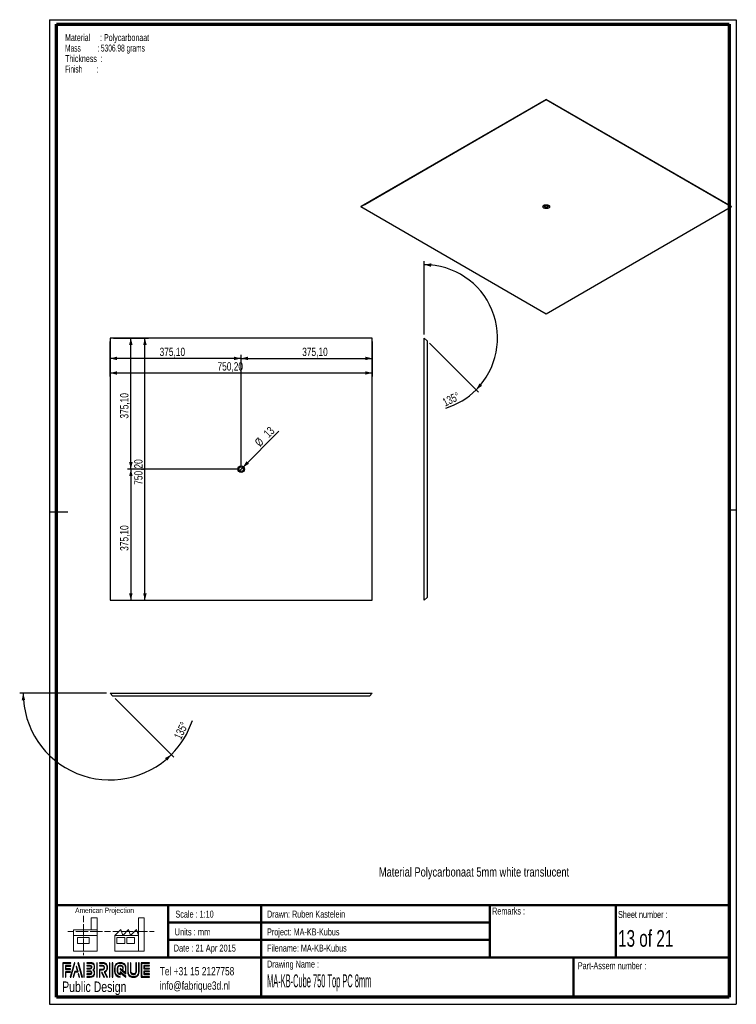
# Paper-space layout 'MA-KB-Cube top' of a CAD drawing. Header units: millimetres. Extents: x -2 to 203, y 7 to 289.
import ezdxf

# ---------------------------------------------------------------- set-up
doc = ezdxf.new("R2010")
doc.units = ezdxf.units.MM
for name, color, linetype in [('FORMAT', 7, 'Continuous'), ('LAYER1', 7, 'Continuous'), ('LAYER2', 7, 'Continuous'), ('LOGO', 7, 'Continuous')]:
    doc.layers.add(name, color=color, linetype=linetype)
doc.styles.add('SLDTEXTSTYLE0', font='TXT', dxfattribs={"width": 0.7})
doc.styles.add('SLDTEXTSTYLE1', font='TXT', dxfattribs={"width": 0.75})
doc.styles.add('SLDTEXTSTYLE12', font='TXT', dxfattribs={"width": 0.6875})
doc.styles.add('SLDTEXTSTYLE16', font='TXT', dxfattribs={"width": 0.56375})
doc.styles.add('SLDTEXTSTYLE3', font='TXT', dxfattribs={"width": 0.694444})
doc.styles.add('SLDTEXTSTYLE4', font='TXT', dxfattribs={"width": 0.37675})
doc.styles.add('SLDTEXTSTYLE7', font='TXT', dxfattribs={"width": 0.605})
doc.styles.add('SLDTEXTSTYLE8', font='TXT', dxfattribs={"width": 0.549})
doc.dimstyles.new('SLDDIMSTYLE11', dxfattribs={"dimtxt": 2.38125, "dimasz": 2, "dimexe": 0, "dimexo": 0.0625, "dimgap": 0.595313, "dimtad": 1, "dimdec": 4, "dimlfac": 10, "dimzin": 12, "dimdsep": 46, "dimtxsty": 'SLDTEXTSTYLE1', "dimsah": 1, "dimcen": 0.09, "dimazin": 3, "dimtfac": 1, "dimtofl": 0, "dimtmove": 0, "dimatfit": 3, "dimfxl": 1, "dimfrac": 2, "dimtolj": 1, "dimtzin": 12, "dimarcsym": 0})
doc.dimstyles.new('SLDDIMSTYLE12', dxfattribs={"dimtxt": 2.38125, "dimasz": 2, "dimexe": 0, "dimexo": 0.0625, "dimgap": 0.595313, "dimtad": 1, "dimlfac": 10, "dimrnd": 1e-09, "dimzin": 12, "dimdsep": 46, "dimtxsty": 'SLDTEXTSTYLE1', "dimsah": 1, "dimcen": 0.09, "dimadec": 0, "dimazin": 3, "dimtfac": 1, "dimtofl": 0, "dimtmove": 0, "dimatfit": 3, "dimfxl": 1, "dimfrac": 2, "dimtolj": 1, "dimtzin": 12, "dimarcsym": 0})
doc.dimstyles.new('SLDDIMSTYLE13', dxfattribs={"dimtxt": 2.38125, "dimasz": 2, "dimexe": 0, "dimexo": 0.0625, "dimgap": 0.595313, "dimtad": 1, "dimlfac": 10, "dimrnd": 1e-09, "dimzin": 12, "dimdsep": 46, "dimtxsty": 'SLDTEXTSTYLE1', "dimblk1": 'NONE', "dimsah": 1, "dimcen": 0, "dimadec": 0, "dimazin": 3, "dimtfac": 1, "dimtmove": 0, "dimatfit": 3, "dimldrblk": 'NONE', "dimfxl": 1, "dimfrac": 2, "dimtolj": 1, "dimtzin": 12, "dimarcsym": 0})

# ---------------------------------------------------------------- blocks, each defined once
blk = doc.blocks.new('SW_NOTE_0_103')
at = {"layer": 'FORMAT', "color": 0, "char_height": 2, "attachment_point": 1}
for s, insert, style in [('Material     : Polycarbonaat', (0, 2.58), 'SLDTEXTSTYLE7'), ('Mass         : 5306.98 grams', (0, -0.42), 'SLDTEXTSTYLE16'), ('Thickness  :', (0, -3.42), 'SLDTEXTSTYLE7'), ('Finish        :', (0, -6.42), 'SLDTEXTSTYLE8')]:
    blk.add_mtext(s, dxfattribs=dict(at, insert=insert, style=style))
blk = doc.blocks.new('_D_24')
at = {"layer": 'LOGO'}
for p, q in [((23.18, 96.38), (-1.65, 96.38)), ((25.7, 94.86), (42.44, 78.12))]:
    blk.add_line(p, q, dxfattribs=at)
for start, end in [(180, 315), (315, 341.7276)]:
    blk.add_arc((24.18, 96.38), 24.83, start, end, dxfattribs=at)
for points in [[(-0.65, 96.38), (-1.07, 94.36), (-0.07, 94.4)], [(41.74, 78.82), (39.93, 77.83), (40.61, 77.1)]]:
    blk.add_solid(points, dxfattribs=at)
at = {"layer": 'LOGO', "insert": (42.35, 83.97), "char_height": 2.381, "attachment_point": 1, "rotation": 64.2149, "style": 'SLDTEXTSTYLE1'}
blk.add_mtext('135°', dxfattribs=at)
blk = doc.blocks.new('_D_25')
at = {"layer": 'LOGO'}
for p, q in [((24.18, 196.97), (24.18, 186.97)), ((99.2, 196.97), (99.2, 186.97)), ((24.18, 187.97), (99.2, 187.97))]:
    blk.add_line(p, q, dxfattribs=at)
for points in [[(24.18, 187.97), (26.18, 187.47), (26.18, 188.47)], [(99.2, 187.97), (97.2, 188.47), (97.2, 187.47)]]:
    blk.add_solid(points, dxfattribs=at)
at = {"layer": 'LOGO', "insert": (54.94, 191.04), "char_height": 2.381, "attachment_point": 1, "style": 'SLDTEXTSTYLE1'}
blk.add_mtext('750,20', dxfattribs=at)
blk = doc.blocks.new('_D_26')
at = {"layer": 'LOGO'}
for p, q in [((25.18, 197.97), (35.18, 197.97)), ((34.18, 122.95), (34.18, 197.97)), ((25.18, 122.95), (35.18, 122.95))]:
    blk.add_line(p, q, dxfattribs=at)
for points in [[(34.18, 197.97), (33.68, 195.97), (34.68, 195.97)], [(34.18, 122.95), (34.68, 124.95), (33.68, 124.95)]]:
    blk.add_solid(points, dxfattribs=at)
at = {"layer": 'LOGO', "insert": (31.11, 155.98), "char_height": 2.381, "attachment_point": 1, "rotation": 90, "style": 'SLDTEXTSTYLE1'}
blk.add_mtext('750,20', dxfattribs=at)
blk = doc.blocks.new('_D_27')
at = {"layer": 'LOGO'}
for q in [(72.53, 171.3), (61.23, 160)]:
    blk.add_line((62.15, 160.92), q, dxfattribs=at)
blk.add_solid([(62.15, 160.92), (63.92, 161.98), (63.21, 162.69)], dxfattribs=at)
at = {"layer": 'LOGO', "char_height": 2.381, "attachment_point": 1, "rotation": 45, "style": 'SLDTEXTSTYLE1'}
for s, insert in [('13', (67.89, 170.97)), ('%%c', (65.35, 168.42))]:
    blk.add_mtext(s, dxfattribs=dict(at, insert=insert))
blk = doc.blocks.new('_None')
blk = doc.blocks.new('_D_28')
at = {"layer": 'LOGO'}
for p, q in [((61.69, 192.13), (24.18, 192.13)), ((61.69, 161.46), (61.69, 193.13))]:
    blk.add_line(p, q, dxfattribs=at)
for points in [[(24.18, 192.13), (26.18, 191.63), (26.18, 192.63)], [(61.69, 192.13), (59.69, 192.63), (59.69, 191.63)]]:
    blk.add_solid(points, dxfattribs=at)
at = {"layer": 'LOGO', "insert": (38.37, 195.2), "char_height": 2.381, "attachment_point": 1, "style": 'SLDTEXTSTYLE1'}
blk.add_mtext('375,10', dxfattribs=at)
blk = doc.blocks.new('_D_29')
at = {"layer": 'LOGO'}
for p, q in [((61.69, 161.46), (61.69, 193.13)), ((61.69, 192.13), (99.2, 192.13))]:
    blk.add_line(p, q, dxfattribs=at)
for points in [[(61.69, 192.13), (63.69, 191.63), (63.69, 192.63)], [(99.2, 192.13), (97.2, 192.63), (97.2, 191.63)]]:
    blk.add_solid(points, dxfattribs=at)
at = {"layer": 'LOGO', "insert": (79.17, 195.2), "char_height": 2.381, "attachment_point": 1, "style": 'SLDTEXTSTYLE1'}
blk.add_mtext('375,10', dxfattribs=at)
blk = doc.blocks.new('_D_30')
at = {"layer": 'LOGO'}
for p, q in [((30.15, 160.46), (30.15, 197.97)), ((60.69, 160.46), (29.15, 160.46))]:
    blk.add_line(p, q, dxfattribs=at)
for points in [[(30.15, 197.97), (29.65, 195.97), (30.65, 195.97)], [(30.15, 160.46), (30.65, 162.46), (29.65, 162.46)]]:
    blk.add_solid(points, dxfattribs=at)
at = {"layer": 'LOGO', "insert": (27.08, 174.92), "char_height": 2.381, "attachment_point": 1, "rotation": 90, "style": 'SLDTEXTSTYLE1'}
blk.add_mtext('375,10', dxfattribs=at)
blk = doc.blocks.new('_D_31')
at = {"layer": 'LOGO'}
for p, q in [((60.69, 160.46), (29.15, 160.46)), ((30.15, 160.46), (30.15, 122.95))]:
    blk.add_line(p, q, dxfattribs=at)
for points in [[(30.15, 160.46), (29.65, 158.46), (30.65, 158.46)], [(30.15, 122.95), (30.65, 124.95), (29.65, 124.95)]]:
    blk.add_solid(points, dxfattribs=at)
at = {"layer": 'LOGO', "insert": (27.08, 137.09), "char_height": 2.381, "attachment_point": 1, "rotation": 90, "style": 'SLDTEXTSTYLE1'}
blk.add_mtext('375,10', dxfattribs=at)
blk = doc.blocks.new('_D_32')
at = {"layer": 'LOGO'}
for p, q in [((114.08, 198.97), (114.08, 219.94)), ((115.59, 196.45), (129.61, 182.44))]:
    blk.add_line(p, q, dxfattribs=at)
for start, end in [(315, 90), (287.2505, 315)]:
    blk.add_arc((114.08, 197.97), 20.97, start, end, dxfattribs=at)
for points in [[(114.08, 218.94), (116.05, 218.34), (116.1, 219.34)], [(128.9, 183.15), (130.62, 184.29), (129.88, 184.96)]]:
    blk.add_solid(points, dxfattribs=at)
at = {"layer": 'LOGO', "insert": (119.02, 180.46), "char_height": 2.381, "attachment_point": 1, "rotation": 26.1258, "style": 'SLDTEXTSTYLE1'}
blk.add_mtext('135°', dxfattribs=at)

psp = doc.layouts.new('MA-KB-Cube top')

# ---------------------------------------------------------------- hatches: boundary and pattern name
at = {"layer": 'LOGO'}
for points in [[(10.688553, 15.133599), (10.826724, 15.133599), (10.826724, 19.119124), (13.024687, 19.119124), (13.024687, 19.256857), (10.688553, 19.256857)], [(11.587847, 17.506923), (11.587847, 18.3377), (13.024687, 18.3377), (13.024687, 18.475959), (11.449763, 18.475959), (11.449763, 17.368664), (12.888616, 17.368664), (12.888616, 17.506923)], [(14.154558, 19.279632), (14.011661, 19.279632), (12.831912, 15.156374), (12.974459, 15.156374)], [(13.789835, 15.156374), (14.201636, 16.667594), (15.036088, 16.667594), (14.641001, 18.163062), (14.493379, 18.163062), (14.857052, 16.805852), (14.095929, 16.805852), (13.649563, 15.156374)], [(16.316293, 15.156374), (15.136194, 19.279632), (14.989185, 19.279632), (16.171471, 15.156374)], [(16.817524, 15.156374), (16.817524, 19.279632), (16.679178, 19.279632), (16.679178, 15.156374)], [(20.520932, 15.156374), (20.520932, 19.279632), (20.382673, 19.279632), (20.382673, 15.156374)], [(24.168598, 15.156374), (24.168598, 19.279632), (24.030601, 19.279632), (24.030601, 15.156374)], [(24.953084, 15.156374), (24.953084, 19.279632), (24.815176, 19.279632), (24.815176, 15.156374)], [(34.030816, 17.678107), (34.030816, 18.360475), (35.461793, 18.360475), (35.461793, 18.498733), (33.892207, 18.498733), (33.892207, 17.539673), (35.461793, 17.539673), (35.461793, 17.678107)], [(11.587847, 15.133599), (11.587847, 16.58759), (12.888616, 16.58759), (12.888616, 16.725324), (11.449763, 16.725324), (11.449763, 15.133599)], [(15.487879, 15.156374), (15.214774, 16.143611), (15.067065, 16.143611), (15.347782, 15.156374)], [(22.569522, 15.156374), (21.910956, 16.498533), (21.757121, 16.498533), (22.415775, 15.156374)], [(35.461793, 15.938323), (35.461793, 16.076757), (34.030816, 16.076757), (34.030816, 16.759124), (35.461793, 16.759124), (35.461793, 16.897208), (33.892207, 16.897208), (33.892207, 15.938323)]]:
    psp.add_hatch(color=7, dxfattribs=at).paths.add_polyline_path(points, flags=0)
h = psp.add_hatch(color=7, dxfattribs=at)
edge = h.paths.add_edge_path(flags=0)
edge.add_line((17.530169, 15.928872), (18.483366, 15.928872))
edge.add_spline(control_points=[(18.483366, 15.928872), (18.752533, 15.928872), (18.971209, 16.148161), (18.971209, 16.418028), (18.971209, 16.68807), (18.757083, 16.899658), (18.483366, 16.899658), (18.483191, 16.899658), (17.529994, 16.897733)], knot_values=[0, 0, 0, 0, 1, 2, 3, 4, 5, 6, 6, 6, 6], weights=[1, 1, 1, 1, 1, 1, 1, 1, 1], degree=3, periodic=0)
edge.add_line((17.529994, 16.897733), (17.530169, 16.759649))
edge.add_line((17.530169, 16.759649), (18.483366, 16.761575))
edge.add_spline(control_points=[(18.483366, 16.761575), (18.679466, 16.761575), (18.833213, 16.61054), (18.833213, 16.418028), (18.833213, 16.224291), (18.676316, 16.066606), (18.483366, 16.066606)], knot_values=[0, 0, 0, 0, 1, 2, 3, 4, 4, 4, 4], weights=[1, 1, 1, 1, 1, 1, 1], degree=3, periodic=0)
edge.add_line((18.483366, 16.066606), (17.530169, 16.066606))
edge.add_line((17.530169, 16.066606), (17.530169, 15.928872))
h = psp.add_hatch(color=7, dxfattribs=at)
edge = h.paths.add_edge_path(flags=0)
edge.add_line((17.530169, 15.156374), (18.537182, 15.156374))
edge.add_spline(control_points=[(18.537182, 15.156374), (19.231363, 15.156374), (19.795686, 15.722535), (19.795686, 16.418028), (19.795686, 16.711171), (19.681229, 16.992589), (19.478741, 17.221503), (19.681229, 17.449893), (19.795686, 17.731485), (19.795686, 18.024804), (19.795686, 18.719597), (19.231363, 19.284883), (18.537182, 19.284883)], knot_values=[0, 0, 0, 0, 1, 2, 3, 4, 5, 6, 7, 8, 9, 10, 10, 10, 10], weights=[1, 1, 1, 1, 1, 1, 1, 1, 1, 1, 1, 1, 1], degree=3, periodic=0)
edge.add_line((18.537182, 19.284883), (17.530169, 19.284883))
edge.add_line((17.530169, 19.284883), (17.530169, 19.146799))
edge.add_line((17.530169, 19.146799), (18.537182, 19.146799))
edge.add_spline(control_points=[(18.537182, 19.146799), (19.155058, 19.146799), (19.65769, 18.643468), (19.65769, 18.024804), (19.65769, 17.747586), (19.54507, 17.479295), (19.341008, 17.269281)], knot_values=[0, 0, 0, 0, 1, 2, 3, 4, 4, 4, 4], weights=[1, 1, 1, 1, 1, 1, 1], degree=3, periodic=0)
edge.add_line((19.341008, 17.269281), (19.294105, 17.221503))
edge.add_line((19.294105, 17.221503), (19.341008, 17.173025))
edge.add_spline(control_points=[(19.341008, 17.173025), (19.54507, 16.963187), (19.65769, 16.694895), (19.65769, 16.418028), (19.65769, 15.798489), (19.155058, 15.294633), (18.537182, 15.294633)], knot_values=[0, 0, 0, 0, 1, 2, 3, 4, 4, 4, 4], weights=[1, 1, 1, 1, 1, 1, 1], degree=3, periodic=0)
edge.add_line((18.537182, 15.294633), (17.530169, 15.294633))
edge.add_line((17.530169, 15.294633), (17.530169, 15.156374))
h = psp.add_hatch(color=7, dxfattribs=at)
edge = h.paths.add_edge_path(flags=0)
edge.add_line((17.530169, 17.539323), (18.53517, 17.539323))
edge.add_spline(control_points=[(18.53517, 17.539323), (18.787623, 17.57065), (18.971209, 17.779088), (18.971209, 18.024279), (18.971209, 18.294146), (18.757083, 18.506084), (18.483366, 18.506084)], knot_values=[0, 0, 0, 0, 1, 2, 3, 4, 4, 4, 4], weights=[1, 1, 1, 1, 1, 1, 1], degree=3, periodic=0)
edge.add_line((18.483366, 18.506084), (17.530169, 18.506084))
edge.add_line((17.530169, 18.506084), (17.530169, 18.367825))
edge.add_line((17.530169, 18.367825), (18.483366, 18.367825))
edge.add_spline(control_points=[(18.483366, 18.367825), (18.679466, 18.367825), (18.833213, 18.216966), (18.833213, 18.024279), (18.833213, 17.848568), (18.70143, 17.699108), (18.526069, 17.676707)], knot_values=[0, 0, 0, 0, 1, 2, 3, 4, 4, 4, 4], weights=[1, 1, 1, 1, 1, 1, 1], degree=3, periodic=0)
edge.add_line((18.526069, 17.676707), (17.530169, 17.677232))
edge.add_line((17.530169, 17.677232), (17.530169, 17.539323))
h = psp.add_hatch(color=7, dxfattribs=at)
edge = h.paths.add_edge_path(flags=0)
edge.add_line((23.29083, 15.156374), (23.444315, 15.156374))
edge.add_line((23.444315, 15.156374), (22.719769, 16.631716))
edge.add_spline(control_points=[(22.719769, 16.631716), (23.175498, 16.874982), (23.471091, 17.349086), (23.471091, 17.869569), (23.471091, 18.646968), (22.839652, 19.279632), (22.063653, 19.279632)], knot_values=[0, 0, 0, 0, 1, 2, 3, 4, 4, 4, 4], weights=[1, 1, 1, 1, 1, 1, 1], degree=3, periodic=0)
edge.add_line((22.063653, 19.279632), (21.167072, 19.279632))
edge.add_line((21.167072, 19.279632), (21.167072, 19.141899))
edge.add_line((21.167072, 19.141899), (22.063653, 19.141899))
edge.add_spline(control_points=[(22.063653, 19.141899), (22.763697, 19.141899), (23.333183, 18.571013), (23.333183, 17.869569), (23.333183, 17.378313), (23.04634, 16.926085), (22.601637, 16.717647)], knot_values=[0, 0, 0, 0, 1, 2, 3, 4, 4, 4, 4], weights=[1, 1, 1, 1, 1, 1, 1], degree=3, periodic=0)
edge.add_line((22.601637, 16.717647), (22.53802, 16.687895))
edge.add_line((22.53802, 16.687895), (23.29083, 15.156374))
h = psp.add_hatch(color=7, dxfattribs=at)
edge = h.paths.add_edge_path(flags=0)
edge.add_line((21.167072, 18.360475), (22.009575, 18.360475))
edge.add_spline(control_points=[(22.009575, 18.360475), (22.276992, 18.360475), (22.494268, 18.140486), (22.494268, 17.869569), (22.494268, 17.599002), (22.276992, 17.378663), (22.009575, 17.378663)], knot_values=[0, 0, 0, 0, 1, 2, 3, 4, 4, 4, 4], weights=[1, 1, 1, 1, 1, 1, 1], degree=3, periodic=0)
edge.add_line((22.009575, 17.378663), (21.167072, 17.378663))
edge.add_line((21.167072, 17.378663), (21.167072, 15.156374))
edge.add_line((21.167072, 15.156374), (21.305068, 15.156374))
edge.add_line((21.305068, 15.156374), (21.305068, 17.24093))
edge.add_line((21.305068, 17.24093), (22.009575, 17.24093))
edge.add_spline(control_points=[(22.009575, 17.24093), (22.353121, 17.24093), (22.632439, 17.522697), (22.632439, 17.869569), (22.632439, 18.216266), (22.353121, 18.498733), (22.009575, 18.498733)], knot_values=[0, 0, 0, 0, 1, 2, 3, 4, 4, 4, 4], weights=[1, 1, 1, 1, 1, 1, 1], degree=3, periodic=0)
edge.add_line((22.009575, 18.498733), (21.167072, 18.498733))
edge.add_line((21.167072, 18.498733), (21.167072, 18.360475))
h = psp.add_hatch(color=7, dxfattribs=at)
edge = h.paths.add_edge_path(flags=0)
edge.add_line((28.759398, 16.142736), (28.759923, 17.647655))
edge.add_spline(control_points=[(28.759923, 17.647655), (28.759923, 18.547737), (28.029077, 19.279632), (27.131008, 19.279632), (26.232064, 19.279632), (25.501044, 18.547737), (25.501044, 17.647655)], knot_values=[0, 0, 0, 0, 1, 2, 3, 4, 4, 4, 4], weights=[1, 1, 1, 1, 1, 1, 1], degree=3, periodic=0)
edge.add_line((25.501044, 17.647655), (25.501044, 16.788526))
edge.add_spline(control_points=[(25.501044, 16.788526), (25.501044, 15.888795), (26.231627, 15.156374), (27.129958, 15.156374)], knot_values=[1, 1, 1, 1, 2, 2, 2, 2], weights=[1, 1, 1, 1], degree=3, periodic=0)
edge.add_line((27.129958, 15.156374), (27.129958, 15.294633))
edge.add_spline(control_points=[(27.129958, 15.294633), (26.307757, 15.294633), (25.639302, 15.9651), (25.639302, 16.788526)], knot_values=[3, 3, 3, 3, 4, 4, 4, 4], weights=[1, 1, 1, 1], degree=3, periodic=0)
edge.add_line((25.639302, 16.788526), (25.639302, 17.647655))
edge.add_spline(control_points=[(25.639302, 17.647655), (25.639302, 18.471607), (26.308369, 19.141899), (27.131008, 19.141899), (27.952947, 19.141899), (28.621577, 18.471607), (28.621577, 17.647655)], knot_values=[0, 0, 0, 0, 1, 2, 3, 4, 4, 4, 4], weights=[1, 1, 1, 1, 1, 1, 1], degree=3, periodic=0)
edge.add_spline(control_points=[(28.621577, 17.647655), (28.621577, 16.648693), (28.621577, 16.422403), (28.427402, 16.570638), (27.059691, 17.635054)], knot_values=[0, 0, 0, 0, 1, 2, 2, 2, 2], weights=[1, 1, 1, 1, 1], degree=3, periodic=0)
edge.add_line((27.059691, 17.635054), (27.059691, 17.468969))
edge.add_line((27.059691, 17.468969), (28.759398, 16.142736))
h = psp.add_hatch(color=7, dxfattribs=at)
edge = h.paths.add_edge_path(flags=0)
edge.add_line((28.759398, 15.156374), (28.759398, 15.348361))
edge.add_line((28.759398, 15.348361), (27.059691, 16.715547))
edge.add_line((27.059691, 16.715547), (27.059691, 16.090408))
edge.add_spline(control_points=[(27.059691, 16.090408), (26.701969, 16.12681), (26.418626, 16.421003), (26.418626, 16.790451)], knot_values=[0, 0, 0, 0, 1, 1, 1, 1], weights=[1, 1, 1, 1], degree=3, periodic=0)
edge.add_line((26.418626, 16.790451), (26.419414, 17.646255))
edge.add_spline(control_points=[(26.419414, 17.646255), (26.419414, 18.03933), (26.738809, 18.3596), (27.131008, 18.3596), (27.522945, 18.3596), (27.842253, 18.03933), (27.842253, 17.646255)], knot_values=[0, 0, 0, 0, 1, 2, 3, 4, 4, 4, 4], weights=[1, 1, 1, 1, 1, 1, 1], degree=3, periodic=0)
edge.add_line((27.842253, 17.646255), (27.841465, 17.408765))
edge.add_line((27.841465, 17.408765), (27.979549, 17.40824))
edge.add_line((27.979549, 17.40824), (27.980074, 17.645905))
edge.add_spline(control_points=[(27.980074, 17.645905), (27.980074, 18.115459), (27.599075, 18.497333), (27.131008, 18.497333), (26.662591, 18.497333), (26.281417, 18.115459), (26.281417, 17.646255)], knot_values=[0, 0, 0, 0, 1, 2, 3, 4, 4, 4, 4], weights=[1, 1, 1, 1, 1, 1, 1], degree=3, periodic=0)
edge.add_line((26.281417, 17.646255), (26.280367, 16.790451))
edge.add_spline(control_points=[(26.280367, 16.790451), (26.280367, 16.320722), (26.660841, 15.938148), (27.128208, 15.938148)], knot_values=[0, 0, 0, 0, 1, 1, 1, 1], weights=[1, 1, 1, 1], degree=3, periodic=0)
edge.add_line((27.128208, 15.938148), (27.197337, 15.938148))
edge.add_line((27.197337, 15.938148), (27.197337, 16.436054))
edge.add_line((27.197337, 16.436054), (28.759398, 15.156374))
h = psp.add_hatch(color=7, dxfattribs=at)
edge = h.paths.add_edge_path(flags=0)
edge.add_line((29.259317, 19.279632), (29.259317, 16.788526))
edge.add_spline(control_points=[(29.259317, 16.788526), (29.259317, 15.888795), (29.989987, 15.156374), (30.888056, 15.156374), (31.787087, 15.156374), (32.517933, 15.888795), (32.517933, 16.788526)], knot_values=[0, 0, 0, 0, 1, 2, 3, 4, 4, 4, 4], weights=[1, 1, 1, 1, 1, 1, 1], degree=3, periodic=0)
edge.add_line((32.517933, 16.788526), (32.517933, 19.279632))
edge.add_line((32.517933, 19.279632), (32.379937, 19.279632))
edge.add_line((32.379937, 19.279632), (32.379937, 16.788526))
edge.add_spline(control_points=[(32.379937, 16.788526), (32.379937, 15.9651), (31.710608, 15.294633), (30.888056, 15.294633), (30.06603, 15.294633), (29.39705, 15.9651), (29.39705, 16.788526)], knot_values=[0, 0, 0, 0, 1, 2, 3, 4, 4, 4, 4], weights=[1, 1, 1, 1, 1, 1, 1], degree=3, periodic=0)
edge.add_line((29.39705, 16.788526), (29.39705, 19.279632))
edge.add_line((29.39705, 19.279632), (29.259317, 19.279632))
h = psp.add_hatch(color=7, dxfattribs=at)
edge = h.paths.add_edge_path(flags=0)
edge.add_line((30.039165, 19.279632), (30.039165, 16.790451))
edge.add_spline(control_points=[(30.039165, 16.790451), (30.039165, 16.321072), (30.419902, 15.938848), (30.888056, 15.938848), (31.356473, 15.938848), (31.737472, 16.321072), (31.737472, 16.790451)], knot_values=[0, 0, 0, 0, 1, 2, 3, 4, 4, 4, 4], weights=[1, 1, 1, 1, 1, 1, 1], degree=3, periodic=0)
edge.add_line((31.737472, 16.790451), (31.737472, 19.279632))
edge.add_line((31.737472, 19.279632), (31.599563, 19.279632))
edge.add_line((31.599563, 19.279632), (31.599563, 16.790451))
edge.add_spline(control_points=[(31.599563, 16.790451), (31.599563, 16.397027), (31.279993, 16.076932), (30.888056, 16.076932), (30.495769, 16.076932), (30.176899, 16.397027), (30.176899, 16.790451)], knot_values=[0, 0, 0, 0, 1, 2, 3, 4, 4, 4, 4], weights=[1, 1, 1, 1, 1, 1, 1], degree=3, periodic=0)
edge.add_line((30.176899, 16.790451), (30.176899, 19.279632))
edge.add_line((30.176899, 19.279632), (30.039165, 19.279632))
h = psp.add_hatch(color=7, dxfattribs=at)
edge = h.paths.add_edge_path(flags=0)
edge.add_line((35.461793, 15.155849), (35.461793, 15.293933))
edge.add_spline(control_points=[(35.461793, 15.293933), (33.398938, 15.293933), (33.269255, 15.293933), (33.269255, 15.424841), (33.269255, 19.010991), (33.269255, 19.141899)], knot_values=[0, 0, 0, 0, 1, 2, 3, 3, 3, 3], weights=[1, 1, 1, 1, 1, 1], degree=3, periodic=0)
edge.add_line((33.269255, 19.141899), (35.461793, 19.141899))
edge.add_line((35.461793, 19.141899), (35.461793, 19.279632))
edge.add_line((35.461793, 19.279632), (33.130909, 19.279632))
edge.add_line((33.130909, 19.279632), (33.130909, 15.155849))
edge.add_line((33.130909, 15.155849), (35.461793, 15.155849))

# ---------------------------------------------------------------- linework, layer by layer
at = {"color": 7, "linetype": 'Continuous', "lineweight": 25}
for p, q in [((148.98979, 266.163598), (95.956782, 235.548294)), ((148.98979, 266.155433), (95.956782, 235.540128)), ((97.088153, 236.201527), (148.98979, 266.163704)), ((148.98979, 266.163704), (148.98979, 266.163598)), ((148.98979, 266.163704), (200.891428, 236.201527)), ((148.98979, 266.155433), (148.98979, 266.163598)), ((202.022799, 235.548294), (148.98979, 266.163598)), ((202.022799, 235.540128), (148.98979, 266.155433)), ((95.956782, 235.548294), (97.088153, 236.201527)), ((95.956782, 235.540128), (95.956782, 235.548294)), ((95.956782, 235.540128), (148.98979, 204.924824)), ((148.98979, 204.924824), (202.022799, 235.540128)), ((200.891428, 236.201527), (202.022799, 235.548294)), ((202.022799, 235.540128), (202.022799, 235.548294)), ((99.190244, 197.961555), (24.190244, 197.961555)), ((24.190244, 197.961555), (24.190244, 122.961555)), ((99.190244, 122.961555), (99.190244, 197.961555)), ((114.077322, 197.961555), (114.087322, 197.961555)), ((114.077322, 122.961555), (114.077322, 197.961555)), ((114.087322, 122.961555), (114.087322, 197.961555)), ((114.087322, 197.961555), (114.887322, 197.161555)), ((114.887322, 197.161555), (114.887322, 123.761555)), ((24.190244, 122.961555), (99.190244, 122.961555)), ((114.077322, 122.961555), (114.087322, 122.961555)), ((114.887322, 123.761555), (114.087322, 122.961555)), ((24.190244, 96.378294), (99.190244, 96.378294)), ((24.190244, 96.378294), (24.190244, 96.368294)), ((24.190244, 96.368294), (99.190244, 96.368294)), ((24.990244, 95.568294), (24.190244, 96.368294)), ((98.390244, 95.568294), (99.190244, 96.368294)), ((99.190244, 96.378294), (99.190244, 96.368294)), ((98.390244, 95.568294), (24.990244, 95.568294))]:
    psp.add_line(p, q, dxfattribs=at)
at = {"color": 7, "linetype": 'Continuous', "lineweight": 18}
for p, q in [((16.577308, 32.678843), (16.577308, 30.921742)), ((20.498674, 32.114564), (18.816784, 32.114564)), ((18.816784, 32.114564), (18.816784, 28.737868)), ((20.498674, 27.049598), (20.498674, 32.114564)), ((32.319475, 27.05393), (32.319475, 32.118975)), ((32.319475, 32.118975), (34.001365, 32.118975)), ((34.001365, 32.118975), (34.001365, 22.553164)), ((12.089222, 28.178156), (13.839708, 28.178156)), ((13.771112, 28.737868), (13.771112, 27.049598)), ((13.771112, 28.737868), (20.498674, 28.737868)), ((14.4247, 28.178156), (16.179675, 28.178156)), ((16.179675, 28.178156), (17.934728, 28.178156)), ((16.577308, 30.334467), (16.577308, 28.572719)), ((16.577308, 28.572719), (16.577308, 26.81105)), ((18.51972, 28.178156), (20.274695, 28.178156)), ((20.274695, 28.178156), (22.02967, 28.178156)), ((22.614662, 28.178156), (24.369637, 28.178156)), ((24.979515, 28.182567), (26.73449, 28.182567)), ((25.591913, 27.05393), (27.273804, 28.742278)), ((27.273804, 28.742278), (27.836114, 27.05393)), ((27.319481, 28.182567), (29.074456, 28.182567)), ((27.836114, 27.05393), (29.518004, 28.742278)), ((29.074456, 28.182567), (30.829431, 28.182567)), ((29.518004, 28.742278), (30.079999, 27.05393)), ((30.079999, 27.05393), (31.76189, 28.742278)), ((31.414423, 28.182567), (33.169713, 28.182567)), ((31.76189, 28.742278), (32.319475, 27.05393)), ((33.169713, 28.182567), (34.924688, 28.182567)), ((35.50968, 28.182567), (36.807561, 28.182567)), ((13.771112, 27.049598), (20.498674, 27.049598)), ((13.771112, 27.049598), (13.771112, 22.548754)), ((14.895418, 26.489966), (18.259199, 26.489966)), ((14.895418, 24.80146), (14.895418, 26.489966)), ((16.577308, 26.223774), (16.577308, 24.462184)), ((18.259199, 26.489966), (18.259199, 24.80146)), ((20.498674, 27.049598), (20.498674, 22.548754)), ((32.319475, 27.05393), (25.591913, 27.05393)), ((25.591913, 27.05393), (25.591913, 22.553164)), ((26.154223, 26.494376), (28.398109, 26.494376)), ((26.154223, 24.80587), (26.154223, 26.494376)), ((28.398109, 26.494376), (28.398109, 24.80587)), ((28.955694, 26.494376), (31.199895, 26.494376)), ((28.955694, 24.80587), (28.955694, 26.494376)), ((31.199895, 26.494376), (31.199895, 24.80587)), ((32.319475, 27.05393), (32.319475, 22.553164)), ((13.771112, 22.548754), (20.498674, 22.548754)), ((18.259199, 24.80146), (14.895418, 24.80146)), ((16.577308, 24.462184), (16.577308, 22.700278)), ((25.591913, 22.553164), (32.319475, 22.553164)), ((28.398109, 24.80587), (26.154223, 24.80587)), ((31.199895, 24.80587), (28.955694, 24.80587)), ((32.319475, 22.553164), (34.001365, 22.553164)), ((16.577308, 22.113081), (16.577308, 21.424763))]:
    psp.add_line(p, q, dxfattribs=at)
at = {"color": 7, "linetype": 'Continuous', "lineweight": 25, "flags": 128}
for points in [[(148.318039, 235.152335), (148.199894, 235.235441), (148.112105, 235.330256), (148.058044, 235.433136), (148.03979, 235.540128), (148.058044, 235.647121), (148.112105, 235.750001), (148.199894, 235.844816), (148.318039, 235.927922), (148.461999, 235.996126), (148.626241, 236.046806), (148.804455, 236.078014), (148.98979, 236.088552), (149.175126, 236.078014), (149.35334, 236.046806), (149.517582, 235.996126), (149.661542, 235.927922), (149.779687, 235.844816), (149.867476, 235.750001), (149.921536, 235.647121), (149.93979, 235.540128), (149.921536, 235.433136), (149.867476, 235.330256), (149.779687, 235.235441), (149.661542, 235.152335), (149.517582, 235.084131), (149.35334, 235.033451), (149.175126, 235.002243), (148.98979, 234.991705), (148.804455, 235.002243), (148.626241, 235.033451), (148.461999, 235.084131), (148.318039, 235.152335)], [(148.449043, 235.993309), (148.385715, 235.923631), (148.346653, 235.839474), (148.342264, 235.752387), (148.372783, 235.667062), (148.436565, 235.5881), (148.530171, 235.519758)], [(148.449043, 235.993309), (148.47992, 235.968791), (148.586637, 235.907185), (148.715089, 235.861446), (148.858349, 235.834042), (149.008695, 235.826448), (149.158023, 235.839075), (149.298281, 235.871242), (149.421908, 235.921215), (149.522239, 235.986299), (149.530538, 235.993309)], [(148.530171, 235.519758), (148.648556, 235.46572), (148.785336, 235.4289), (148.933139, 235.411282), (149.083996, 235.413816), (149.229774, 235.436365), (149.362615, 235.477715), (149.475357, 235.535635), (149.561921, 235.607003), (149.617642, 235.687972), (149.639515, 235.774177), (149.626362, 235.86097), (149.57889, 235.943673), (149.530538, 235.993309)]]:
    psp.add_lwpolyline(points, dxfattribs=at)
at = {"color": 7, "linetype": 'Continuous', "lineweight": 25}
for radius in [0.95, 0.65]:
    psp.add_circle((61.690244, 160.461555), radius, dxfattribs=at)
at = {"layer": 'LAYER1', "lineweight": 50}
for p, q in [((8.851931, 35.783909), (201.351931, 35.783909)), ((40.813778, 35.783909), (40.813778, 20.783909)), ((67.432109, 35.783909), (67.432109, 9.389971)), ((132.849896, 35.783909), (132.849896, 20.783909)), ((168.849049, 20.783909), (168.849049, 35.783909)), ((40.813778, 30.783909), (132.849896, 30.783909)), ((40.813778, 25.783909), (132.849896, 25.783909)), ((8.851931, 20.783909), (201.351931, 20.783909)), ((156.810566, 9.389971), (156.810566, 20.783909))]:
    psp.add_line(p, q, dxfattribs=at)
at = {"layer": 'LAYER2', "lineweight": 70}
for p, q in [((8.851931, 9.389971), (8.851931, 287.702192)), ((8.851931, 287.702192), (201.351931, 287.702192)), ((201.351931, 287.702192), (201.351931, 9.389971)), ((201.351931, 9.389971), (8.851931, 9.389971))]:
    psp.add_line(p, q, dxfattribs=at)
at = {"layer": 'LOGO'}
for p, q in [((6.851931, 289.01784), (203.353041, 289.01784)), ((6.851931, 289.01784), (6.851931, 7.389971)), ((203.353041, 289.01784), (203.353041, 7.389971)), ((6.851931, 148.203906), (12.089222, 148.203906)), ((203.353041, 148.74438), (201.351931, 148.74438)), ((6.851931, 7.389971), (203.353041, 7.389971))]:
    psp.add_line(p, q, dxfattribs=at)
at = {"layer": 'LOGO', "color": 7, "linetype": 'Continuous', "lineweight": 25}
for p, q in [((13.024687, 19.256857), (10.688553, 19.256857)), ((14.011661, 19.279632), (12.831912, 15.156374)), ((12.974459, 15.156374), (14.154558, 19.279632))]:
    psp.add_line(p, q, dxfattribs=at)
at = {"layer": 'LOGO', "color": 7, "lineweight": 25}
for p, q in [((10.688553, 19.256857), (10.688553, 15.133599)), ((10.826724, 19.119124), (13.024687, 19.119124)), ((10.826724, 15.133599), (10.826724, 19.119124)), ((13.024687, 18.475959), (11.449763, 18.475959)), ((11.449763, 18.475959), (11.449763, 17.368664)), ((11.449763, 17.368664), (12.888616, 17.368664)), ((11.587847, 17.506923), (11.587847, 18.3377)), ((11.587847, 18.3377), (13.024687, 18.3377)), ((12.888616, 17.506923), (11.587847, 17.506923)), ((12.888616, 17.368664), (12.888616, 17.506923)), ((13.024687, 19.119124), (13.024687, 19.256857)), ((13.024687, 18.3377), (13.024687, 18.475959)), ((14.154558, 19.279632), (14.011661, 19.279632)), ((14.641001, 18.163062), (14.493379, 18.163062)), ((14.493379, 18.163062), (14.857052, 16.805852)), ((15.036088, 16.667594), (14.641001, 18.163062)), ((14.989185, 19.279632), (16.171471, 15.156374)), ((15.136194, 19.279632), (14.989185, 19.279632)), ((16.316293, 15.156374), (15.136194, 19.279632)), ((16.679178, 19.279632), (16.679178, 15.156374)), ((16.817524, 19.279632), (16.679178, 19.279632)), ((16.817524, 15.156374), (16.817524, 19.279632)), ((17.529994, 16.897733), (17.530169, 16.759649)), ((17.530169, 19.284883), (17.530169, 19.146799)), ((18.537182, 19.284883), (17.530169, 19.284883)), ((17.530169, 19.146799), (18.537182, 19.146799)), ((17.530169, 18.506084), (17.530169, 18.367825)), ((18.483366, 18.506084), (17.530169, 18.506084)), ((17.530169, 18.367825), (18.483366, 18.367825)), ((18.526069, 17.676707), (17.530169, 17.677232)), ((17.530169, 17.677232), (17.530169, 17.539323)), ((17.530169, 17.539323), (18.53517, 17.539323)), ((19.341008, 17.269281), (19.294105, 17.221503)), ((19.294105, 17.221503), (19.341008, 17.173025)), ((20.382673, 19.279632), (20.382673, 15.156374)), ((20.520932, 19.279632), (20.382673, 19.279632)), ((20.520932, 15.156374), (20.520932, 19.279632)), ((22.063653, 19.279632), (21.167072, 19.279632)), ((21.167072, 19.279632), (21.167072, 19.141899)), ((21.167072, 19.141899), (22.063653, 19.141899)), ((22.009575, 18.498733), (21.167072, 18.498733)), ((21.167072, 18.498733), (21.167072, 18.360475)), ((22.009575, 18.498733), (21.167072, 18.498733)), ((21.167072, 18.498733), (21.167072, 18.360475)), ((21.167072, 18.360475), (22.009575, 18.360475)), ((21.167072, 18.360475), (22.009575, 18.360475)), ((22.009575, 17.378663), (21.167072, 17.378663)), ((21.167072, 17.378663), (21.167072, 15.156374)), ((22.009575, 17.378663), (21.167072, 17.378663)), ((21.167072, 17.378663), (21.167072, 15.156374)), ((21.305068, 15.156374), (21.305068, 17.24093)), ((21.305068, 17.24093), (22.009575, 17.24093)), ((21.305068, 15.156374), (21.305068, 17.24093)), ((21.305068, 17.24093), (22.009575, 17.24093)), ((24.030601, 19.279632), (24.030601, 15.156374)), ((24.168598, 19.279632), (24.030601, 19.279632)), ((24.168598, 15.156374), (24.168598, 19.279632)), ((24.815176, 19.279632), (24.815176, 15.156374)), ((24.953084, 19.279632), (24.815176, 19.279632)), ((24.953084, 15.156374), (24.953084, 19.279632)), ((25.501044, 17.647655), (25.501044, 16.788526)), ((25.501044, 17.647655), (25.501044, 16.788526)), ((25.639302, 16.788526), (25.639302, 17.647655)), ((25.639302, 16.788526), (25.639302, 17.647655)), ((26.281417, 17.646255), (26.280367, 16.790451)), ((26.418626, 16.790451), (26.419414, 17.646255)), ((27.059691, 17.635054), (27.059691, 17.468969)), ((27.059691, 17.635054), (27.059691, 17.468969)), ((27.059691, 17.468969), (28.759398, 16.142736)), ((27.059691, 17.468969), (28.759398, 16.142736)), ((27.842253, 17.646255), (27.841465, 17.408765)), ((27.841465, 17.408765), (27.979549, 17.40824)), ((27.979549, 17.40824), (27.980074, 17.645905)), ((28.759398, 16.142736), (28.759923, 17.647655)), ((28.759398, 16.142736), (28.759923, 17.647655)), ((29.39705, 19.279632), (29.259317, 19.279632)), ((29.259317, 19.279632), (29.259317, 16.788526)), ((29.39705, 19.279632), (29.259317, 19.279632)), ((29.259317, 19.279632), (29.259317, 16.788526)), ((29.39705, 16.788526), (29.39705, 19.279632)), ((29.39705, 16.788526), (29.39705, 19.279632)), ((30.176899, 19.279632), (30.039165, 19.279632)), ((30.039165, 19.279632), (30.039165, 16.790451)), ((30.176899, 19.279632), (30.039165, 19.279632)), ((30.039165, 19.279632), (30.039165, 16.790451)), ((30.176899, 16.790451), (30.176899, 19.279632)), ((30.176899, 16.790451), (30.176899, 19.279632)), ((31.599563, 19.279632), (31.599563, 16.790451)), ((31.737472, 19.279632), (31.599563, 19.279632)), ((31.599563, 19.279632), (31.599563, 16.790451)), ((31.737472, 19.279632), (31.599563, 19.279632)), ((31.737472, 16.790451), (31.737472, 19.279632)), ((31.737472, 16.790451), (31.737472, 19.279632)), ((32.379937, 19.279632), (32.379937, 16.788526)), ((32.517933, 19.279632), (32.379937, 19.279632)), ((32.379937, 19.279632), (32.379937, 16.788526)), ((32.517933, 19.279632), (32.379937, 19.279632)), ((32.517933, 16.788526), (32.517933, 19.279632)), ((32.517933, 16.788526), (32.517933, 19.279632)), ((35.461793, 19.279632), (33.130909, 19.279632)), ((33.130909, 19.279632), (33.130909, 15.155849)), ((35.461793, 19.279632), (33.130909, 19.279632)), ((33.130909, 19.279632), (33.130909, 15.155849)), ((33.269255, 19.141899), (35.461793, 19.141899)), ((33.269255, 19.141899), (35.461793, 19.141899)), ((35.461793, 18.498733), (33.892207, 18.498733)), ((33.892207, 18.498733), (33.892207, 17.539673)), ((35.461793, 18.498733), (33.892207, 18.498733)), ((33.892207, 18.498733), (33.892207, 17.539673)), ((33.892207, 17.539673), (35.461793, 17.539673)), ((33.892207, 17.539673), (35.461793, 17.539673)), ((34.030816, 17.678107), (34.030816, 18.360475)), ((34.030816, 18.360475), (35.461793, 18.360475)), ((34.030816, 17.678107), (34.030816, 18.360475)), ((34.030816, 18.360475), (35.461793, 18.360475)), ((35.461793, 17.678107), (34.030816, 17.678107)), ((35.461793, 17.678107), (34.030816, 17.678107)), ((35.461793, 19.141899), (35.461793, 19.279632)), ((35.461793, 19.141899), (35.461793, 19.279632)), ((35.461793, 18.360475), (35.461793, 18.498733)), ((35.461793, 18.360475), (35.461793, 18.498733)), ((35.461793, 17.539673), (35.461793, 17.678107)), ((35.461793, 17.539673), (35.461793, 17.678107)), ((10.688553, 15.133599), (10.826724, 15.133599)), ((12.888616, 16.725324), (11.449763, 16.725324)), ((11.449763, 16.725324), (11.449763, 15.133599)), ((11.449763, 15.133599), (11.587847, 15.133599)), ((11.587847, 15.133599), (11.587847, 16.58759)), ((11.587847, 16.58759), (12.888616, 16.58759)), ((12.831912, 15.156374), (12.974459, 15.156374)), ((12.888616, 16.58759), (12.888616, 16.725324)), ((14.095929, 16.805852), (13.649563, 15.156374)), ((13.649563, 15.156374), (13.789835, 15.156374)), ((13.789835, 15.156374), (14.201636, 16.667594)), ((14.857052, 16.805852), (14.095929, 16.805852)), ((15.067065, 16.143611), (15.347782, 15.156374)), ((15.214774, 16.143611), (15.067065, 16.143611)), ((15.487879, 15.156374), (15.214774, 16.143611)), ((15.347782, 15.156374), (15.487879, 15.156374)), ((16.171471, 15.156374), (16.316293, 15.156374)), ((16.679178, 15.156374), (16.817524, 15.156374)), ((17.530169, 16.759649), (18.483366, 16.761575)), ((18.483366, 16.066606), (17.530169, 16.066606)), ((17.530169, 16.066606), (17.530169, 15.928872)), ((17.530169, 15.928872), (18.483366, 15.928872)), ((18.537182, 15.294633), (17.530169, 15.294633)), ((17.530169, 15.294633), (17.530169, 15.156374)), ((17.530169, 15.156374), (18.537182, 15.156374)), ((20.382673, 15.156374), (20.520932, 15.156374)), ((21.167072, 15.156374), (21.305068, 15.156374)), ((21.167072, 15.156374), (21.305068, 15.156374)), ((21.757121, 16.498533), (22.415775, 15.156374)), ((21.910956, 16.498533), (21.757121, 16.498533)), ((21.757121, 16.498533), (22.415775, 15.156374)), ((21.910956, 16.498533), (21.757121, 16.498533)), ((22.569522, 15.156374), (21.910956, 16.498533)), ((22.569522, 15.156374), (21.910956, 16.498533)), ((22.415775, 15.156374), (22.569522, 15.156374)), ((22.415775, 15.156374), (22.569522, 15.156374)), ((22.601637, 16.717647), (22.53802, 16.687895)), ((22.53802, 16.687895), (23.29083, 15.156374)), ((23.444315, 15.156374), (22.719769, 16.631716)), ((23.29083, 15.156374), (23.444315, 15.156374)), ((24.030601, 15.156374), (24.168598, 15.156374)), ((24.815176, 15.156374), (24.953084, 15.156374)), ((28.759398, 15.348361), (27.059691, 16.715547)), ((27.059691, 16.715547), (27.059691, 16.090408)), ((27.128208, 15.938148), (27.197337, 15.938148)), ((27.129958, 15.156374), (27.129958, 15.294633)), ((27.129958, 15.156374), (27.129958, 15.294633)), ((27.197337, 15.938148), (27.197337, 16.436054)), ((27.197337, 16.436054), (28.759398, 15.156374)), ((28.759398, 15.156374), (28.759398, 15.348361)), ((33.130909, 15.155849), (35.461793, 15.155849)), ((33.130909, 15.155849), (35.461793, 15.155849)), ((35.461793, 16.897208), (33.892207, 16.897208)), ((33.892207, 16.897208), (33.892207, 15.938323)), ((35.461793, 16.897208), (33.892207, 16.897208)), ((33.892207, 16.897208), (33.892207, 15.938323)), ((33.892207, 15.938323), (35.461793, 15.938323)), ((33.892207, 15.938323), (35.461793, 15.938323)), ((34.030816, 16.076757), (34.030816, 16.759124)), ((34.030816, 16.759124), (35.461793, 16.759124)), ((34.030816, 16.076757), (34.030816, 16.759124)), ((34.030816, 16.759124), (35.461793, 16.759124)), ((35.461793, 16.076757), (34.030816, 16.076757)), ((35.461793, 16.076757), (34.030816, 16.076757)), ((35.461793, 16.759124), (35.461793, 16.897208)), ((35.461793, 16.759124), (35.461793, 16.897208)), ((35.461793, 15.938323), (35.461793, 16.076757)), ((35.461793, 15.938323), (35.461793, 16.076757)), ((35.461793, 15.155849), (35.461793, 15.293933)), ((35.461793, 15.155849), (35.461793, 15.293933))]:
    psp.add_line(p, q, dxfattribs=at)
for points, degree in [([(18.483366, 15.928872), (18.752533, 15.928872), (18.971209, 16.148161), (18.971209, 16.418028), (18.971209, 16.68807), (18.757083, 16.899658), (18.483366, 16.899658), (18.483191, 16.899658), (17.529994, 16.897733)], 3), ([(18.53517, 17.539323), (18.787623, 17.57065), (18.971209, 17.779088), (18.971209, 18.024279), (18.971209, 18.294146), (18.757083, 18.506084), (18.483366, 18.506084)], 3), ([(18.483366, 18.367825), (18.679466, 18.367825), (18.833213, 18.216966), (18.833213, 18.024279), (18.833213, 17.848568), (18.70143, 17.699108), (18.526069, 17.676707)], 3), ([(18.537182, 15.156374), (19.231363, 15.156374), (19.795686, 15.722535), (19.795686, 16.418028), (19.795686, 16.711171), (19.681229, 16.992589), (19.478741, 17.221503), (19.681229, 17.449893), (19.795686, 17.731485), (19.795686, 18.024804), (19.795686, 18.719597), (19.231363, 19.284883), (18.537182, 19.284883)], 3), ([(18.537182, 19.146799), (19.155058, 19.146799), (19.65769, 18.643468), (19.65769, 18.024804), (19.65769, 17.747586), (19.54507, 17.479295), (19.341008, 17.269281)], 3), ([(19.341008, 17.173025), (19.54507, 16.963187), (19.65769, 16.694895), (19.65769, 16.418028), (19.65769, 15.798489), (19.155058, 15.294633), (18.537182, 15.294633)], 3), ([(22.009575, 17.24093), (22.353121, 17.24093), (22.632439, 17.522697), (22.632439, 17.869569), (22.632439, 18.216266), (22.353121, 18.498733), (22.009575, 18.498733)], 3), ([(22.009575, 18.360475), (22.276992, 18.360475), (22.494268, 18.140486), (22.494268, 17.869569), (22.494268, 17.599002), (22.276992, 17.378663), (22.009575, 17.378663)], 3), ([(22.719769, 16.631716), (23.175498, 16.874982), (23.471091, 17.349086), (23.471091, 17.869569), (23.471091, 18.646968), (22.839652, 19.279632), (22.063653, 19.279632)], 3), ([(22.063653, 19.141899), (22.763697, 19.141899), (23.333183, 18.571013), (23.333183, 17.869569), (23.333183, 17.378313), (23.04634, 16.926085), (22.601637, 16.717647)], 3), ([(28.759923, 17.647655), (28.759923, 18.547737), (28.029077, 19.279632), (27.131008, 19.279632), (26.232064, 19.279632), (25.501044, 18.547737), (25.501044, 17.647655)], 3), ([(25.639302, 17.647655), (25.639302, 18.471607), (26.308369, 19.141899), (27.131008, 19.141899), (27.952947, 19.141899), (28.621577, 18.471607), (28.621577, 17.647655)], 3), ([(27.980074, 17.645905), (27.980074, 18.115459), (27.599075, 18.497333), (27.131008, 18.497333), (26.662591, 18.497333), (26.281417, 18.115459), (26.281417, 17.646255)], 3), ([(26.419414, 17.646255), (26.419414, 18.03933), (26.738809, 18.3596), (27.131008, 18.3596), (27.522945, 18.3596), (27.842253, 18.03933), (27.842253, 17.646255)], 3), ([(28.621577, 17.647655), (28.621577, 16.648693), (28.621577, 16.422403), (28.427402, 16.570638), (27.059691, 17.635054)], 3), ([(35.461793, 15.293933), (33.398938, 15.293933), (33.269255, 15.293933), (33.269255, 15.424841), (33.269255, 19.010991), (33.269255, 19.141899)], 3), ([(14.201636, 16.667594), (14.294041, 16.667594), (15.036088, 16.667594)], 2), ([(18.483366, 16.761575), (18.679466, 16.761575), (18.833213, 16.61054), (18.833213, 16.418028), (18.833213, 16.224291), (18.676316, 16.066606), (18.483366, 16.066606)], 3), ([(25.501044, 16.788526), (25.501044, 15.888795), (26.231627, 15.156374), (27.129958, 15.156374)], 3), ([(25.501044, 16.788526), (25.501044, 15.888795), (26.231627, 15.156374), (27.129958, 15.156374)], 3), ([(27.129958, 15.294633), (26.307757, 15.294633), (25.639302, 15.9651), (25.639302, 16.788526)], 3), ([(27.129958, 15.294633), (26.307757, 15.294633), (25.639302, 15.9651), (25.639302, 16.788526)], 3), ([(26.280367, 16.790451), (26.280367, 16.320722), (26.660841, 15.938148), (27.128208, 15.938148)], 3), ([(27.059691, 16.090408), (26.701969, 16.12681), (26.418626, 16.421003), (26.418626, 16.790451)], 3), ([(29.259317, 16.788526), (29.259317, 15.888795), (29.989987, 15.156374), (30.888056, 15.156374), (31.787087, 15.156374), (32.517933, 15.888795), (32.517933, 16.788526)], 3), ([(32.379937, 16.788526), (32.379937, 15.9651), (31.710608, 15.294633), (30.888056, 15.294633), (30.06603, 15.294633), (29.39705, 15.9651), (29.39705, 16.788526)], 3), ([(30.039165, 16.790451), (30.039165, 16.321072), (30.419902, 15.938848), (30.888056, 15.938848), (31.356473, 15.938848), (31.737472, 16.321072), (31.737472, 16.790451)], 3), ([(31.599563, 16.790451), (31.599563, 16.397027), (31.279993, 16.076932), (30.888056, 16.076932), (30.495769, 16.076932), (30.176899, 16.397027), (30.176899, 16.790451)], 3)]:
    psp.add_open_spline(points, degree=degree, dxfattribs=at)

# ---------------------------------------------------------------- block references
at = {"layer": 'FORMAT', "color": 218}
psp.add_blockref('SW_NOTE_0_103', (11.330622, 282.321667), dxfattribs=at)

# ---------------------------------------------------------------- texts
at = {"layer": 'FORMAT', "color": 218, "insert": (69.119413, 15.955357), "char_height": 3.70416667, "attachment_point": 1, "style": 'SLDTEXTSTYLE4'}
psp.add_mtext('MA-KB-Cube 750 Top PC 8mm', dxfattribs=at)
at = {"layer": 'LAYER1', "attachment_point": 1}
for s, insert, char_height, style in [('American Projection', (14.2195, 35.006305), 1.5, 'SLDTEXTSTYLE1'), ('Scale : 1:10', (42.911742, 34.17968), 2, 'SLDTEXTSTYLE1'), ('Drawn: Ruben Kastelein', (69.119413, 34.17968), 2, 'SLDTEXTSTYLE1'), ('Remarks :', (133.494905, 35.072676), 2, 'SLDTEXTSTYLE1'), ('Sheet number :', (169.514504, 34.0759), 2, 'SLDTEXTSTYLE1'), ('Units : mm', (42.677141, 29.095219), 2, 'SLDTEXTSTYLE0'), ('Project: MA-KB-Kubus', (69.119413, 29.095219), 2, 'SLDTEXTSTYLE1'), ('Date : 21 Apr 2015', (42.400535, 24.4694), 2, 'SLDTEXTSTYLE3'), ('Filename: MA-KB-Kubus', (69.119413, 24.4694), 2, 'SLDTEXTSTYLE1'), ('Drawing Name :', (69.119413, 19.893976), 2, 'SLDTEXTSTYLE1'), ('Part-Assem number :', (158.009423, 19.429314), 2, 'SLDTEXTSTYLE1')]:
    psp.add_mtext(s, dxfattribs=dict(at, insert=insert, char_height=char_height, style=style))
at = {"layer": 'LOGO', "attachment_point": 1}
for s, insert, char_height, style in [('Material Polycarbonaat 5mm white translucent', (101.112102, 46.562047), 2.64583333, 'SLDTEXTSTYLE1'), ('13 of 21', (169.514504, 28.630586), 4.7625, 'SLDTEXTSTYLE12'), ('Tel +31 15 2127758', (38.42903, 18.046307), 2.38125, 'SLDTEXTSTYLE1'), ('Public Design', (10.490635, 13.914444), 3, 'SLDTEXTSTYLE1'), ('info@fabrique3d.nl', (38.42903, 13.935263), 2.38125, 'SLDTEXTSTYLE1')]:
    psp.add_mtext(s, dxfattribs=dict(at, insert=insert, char_height=char_height, style=style))

# ---------------------------------------------------------------- dimensions: what is measured, and where the dimension line sits
at = {"layer": 'LOGO'}
for base, line1, line2, picture, middle in [((133.449008, 205.99557), ((114.077322, 122.951555), (114.077322, 197.971555)), ((114.087322, 197.961555), (114.887322, 197.161555)), '_D_32', (123.310346, 179.146085)), ((14.679056, 73.440395), ((24.180244, 96.378294), (99.200244, 96.378294)), ((24.990244, 95.568294), (24.190244, 96.368294)), '_D_24', (46.535999, 85.578294))]:
    dim = psp.add_angular_dim_2l(base=base, line1=line1, line2=line2, dimstyle='SLDDIMSTYLE11', dxfattribs=at)
    dim.commit()
    dim.dimension.update_dxf_attribs({"geometry": picture, "text_midpoint": middle, "dimtype": 162})
for base, p1, p2, picture, middle in [((99.200244, 187.971555), (24.180244, 197.971555), (99.200244, 197.971555), '_D_25', (59.780319, 187.971555)), ((24.180244, 192.131512), (61.690244, 160.461555), (24.180244, 197.971555), '_D_28', (43.203327, 192.131512)), ((99.200244, 192.131512), (61.690244, 160.461555), (99.200244, 197.971555), '_D_29', (84.002813, 192.131512))]:
    dim = psp.add_linear_dim(base=base, p1=p1, p2=p2, dimstyle='SLDDIMSTYLE12', dxfattribs=at)
    dim.commit()
    dim.dimension.update_dxf_attribs({"geometry": picture, "text_midpoint": middle, "dimtype": 160})
for base, p1, p2, picture, middle in [((34.180244, 197.971555), (24.180244, 122.951555), (24.180244, 197.971555), '_D_26', (34.180244, 160.822012)), ((30.153826, 197.971555), (61.690244, 160.461555), (24.180244, 197.971555), '_D_30', (30.153826, 179.752646)), ((30.153826, 122.951555), (61.690244, 160.461555), (24.180244, 122.951555), '_D_31', (30.153826, 141.923238))]:
    dim = psp.add_linear_dim(base=base, p1=p1, p2=p2, angle=90, dimstyle='SLDDIMSTYLE12', dxfattribs=at)
    dim.commit()
    dim.dimension.update_dxf_attribs({"geometry": picture, "text_midpoint": middle, "dimtype": 160})
dim = psp.add_diameter_dim_2p(p1=(61.230625, 160.001936), p2=(62.149864, 160.921174), dimstyle='SLDDIMSTYLE13', dxfattribs=at)
dim.commit()
dim.dimension.update_dxf_attribs({"geometry": '_D_27', "text_midpoint": (70.124929, 168.89624), "dimtype": 163})

doc.saveas('drawing.dxf')
